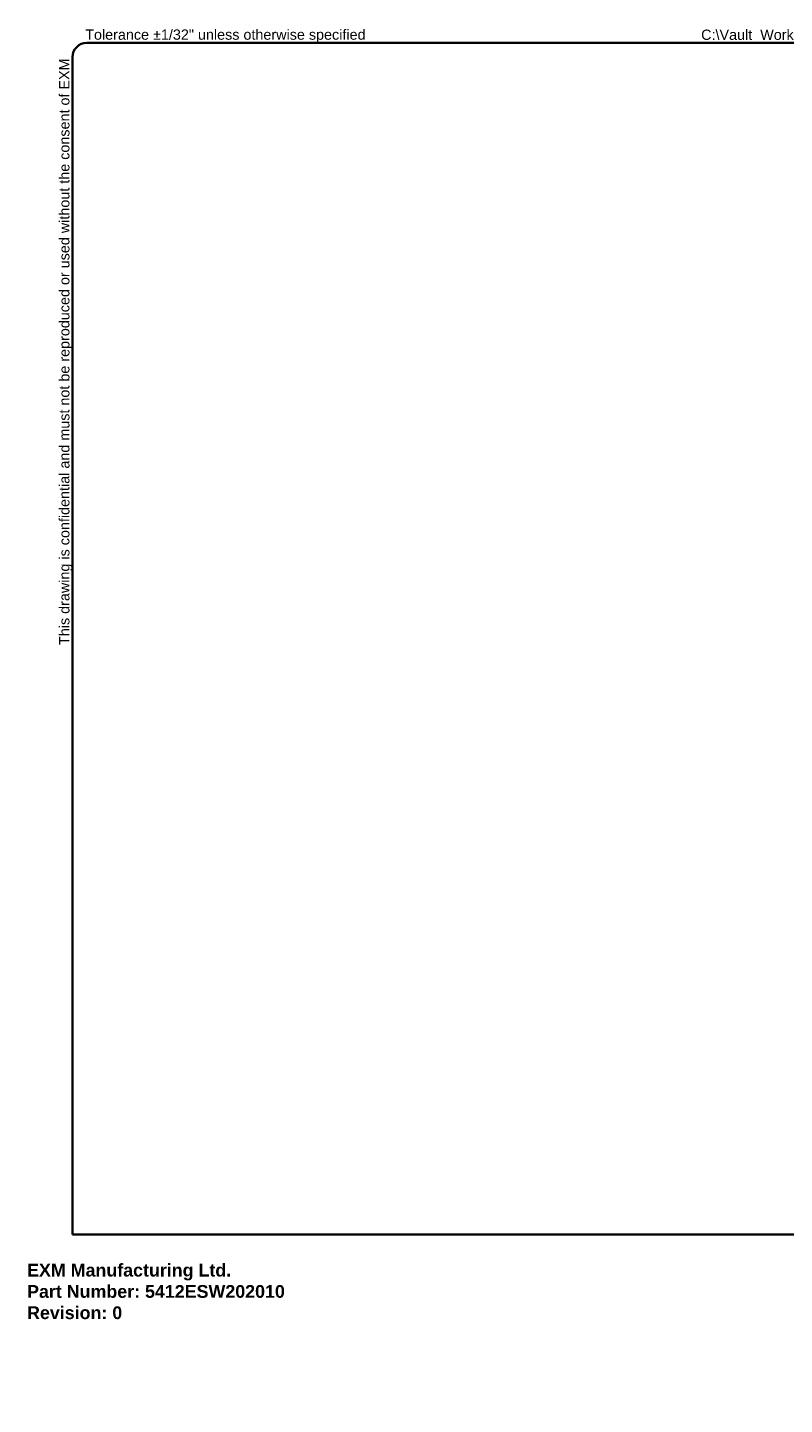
# Model space of a CAD drawing. Header units: inches. Extents: x 0 to 149, y -11 to 97.
# Tile 1 of 6: x 0 to 59, y -11 to 97. Entities that reach past the tile are written whole.
import ezdxf

# ---------------------------------------------------------------- set-up
doc = ezdxf.new("R2010")
doc.units = ezdxf.units.IN
doc.header["$LTSCALE"] = 8.944272
doc.header["$MEASUREMENT"] = 0
doc.layers.get('0').update_dxf_attribs({"lineweight": 25})
doc.layers.add('Sketch Geometry(ANSI)', color=7, linetype='Continuous', lineweight=25)
doc.layers.add('Symbols(ANSI)', color=7, linetype='Continuous', lineweight=25)
doc.styles.add('Current-ANSI', font='arial.ttf')
doc.styles.get("Standard").update_dxf_attribs({"font": 'arialbd.ttf'})

# ---------------------------------------------------------------- blocks, each defined once
blk = doc.blocks.new('Borders 7_EXM - B (Inch)')
at = {"layer": 'Sketch Geometry(ANSI)', "linetype": 'Continuous', "lineweight": 35}
for p, q in [((16.398, 10.692), (0.523, 10.692)), ((0.398, 10.567), (0.398, 0.255)), ((16.523, 0.38), (16.523, 10.567)), ((0.398, 0.255), (16.398, 0.255))]:
    blk.add_line(p, q, dxfattribs=at)
for centre, start, end in [((0.523, 10.567), 90, 180), ((16.398, 10.567), 0, 90), ((16.398, 0.38), 270, 0)]:
    blk.add_arc(centre, 0.125, start, end, dxfattribs=at)
at = {"layer": 'Symbols(ANSI)', "color": 7, "char_height": 0.09, "attachment_point": 7, "style": 'Current-ANSI'}
for s, insert in [('Tolerance ±1/32" unless otherwise specified', (0.509, 10.692)), ('Tolérance ±1/32" sauf spécification contraire', (13.93, 10.691))]:
    blk.add_mtext(s, dxfattribs=dict(at, insert=insert))
for s, insert, rotation in [('This drawing is confidential and must not be reproduced or used without the consent of EXM', (0.398, 5.419), 90), ('Ce dessin est confidentiel et ne doit pas être reproduit ou utilisé sans le consentement de EXM', (16.522, 10.576), 270)]:
    blk.add_mtext(s, dxfattribs=dict(at, insert=insert, rotation=rotation))
at = {"layer": 'Symbols(ANSI)', "color": 7, "style": 'Current-ANSI'}
blk.add_attdef('FILENAME_AND_PATH_001', (5.902, 10.718), '', height=0.09, dxfattribs=at)

msp = doc.modelspace()

# ---------------------------------------------------------------- block references
at = {"xscale": 8.94427190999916, "yscale": 8.94427190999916, "zscale": 8.94427190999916}
msp.add_blockref('Borders 7_EXM - B (Inch)', (0, 0), dxfattribs=at).add_auto_attribs({'FILENAME_AND_PATH_001': 'C:\\Vault_Workspace\\Inventor_Dwg\\BoxCad\\Result\\5412ESW202010\\5412ESW202010.idw'})

# ---------------------------------------------------------------- texts
at = {"insert": (0, 0), "char_height": 1, "attachment_point": 1}
msp.add_mtext_dynamic_manual_height_columns('EXM Manufacturing Ltd.\\PPart Number: 5412ESW202010\\PRevision: 0', width=6.991, gutter_width=1, heights=[0], dxfattribs=at).dxf.set("width", 100)

doc.saveas('drawing.dxf')
